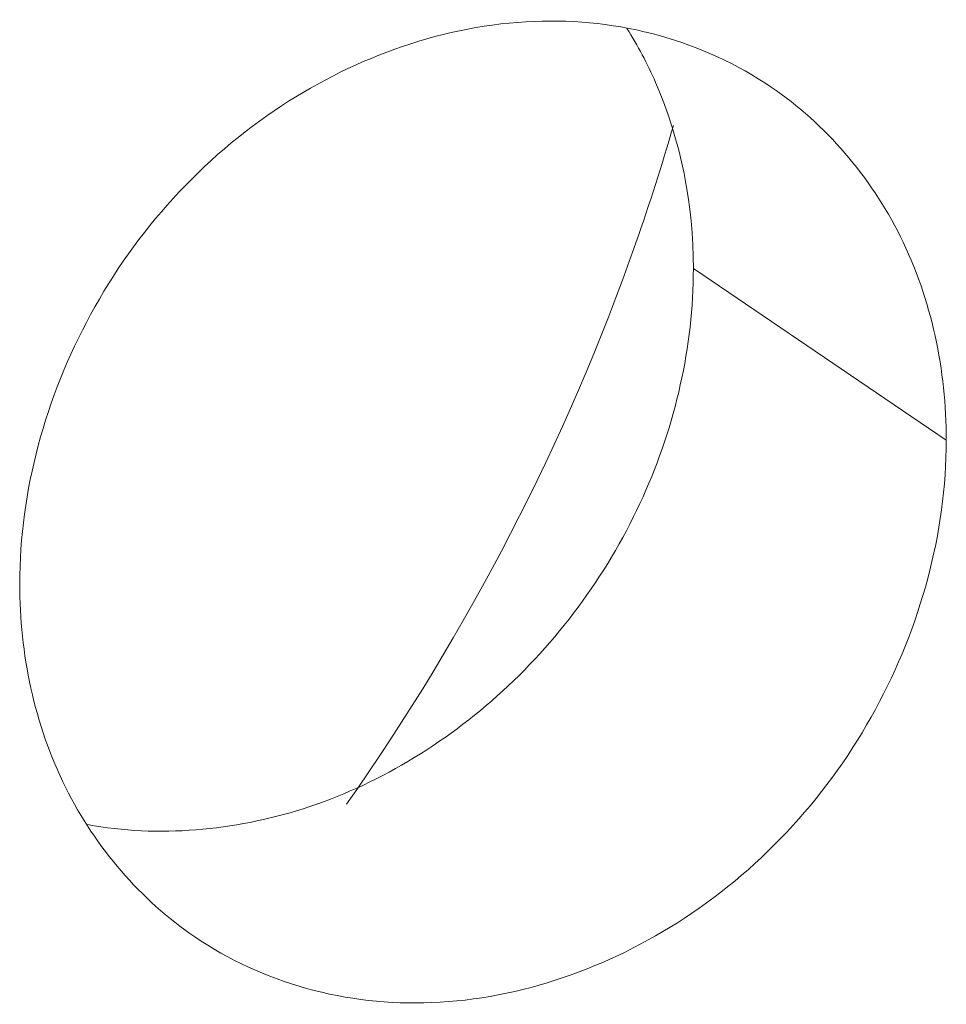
# Model space of a CAD drawing. Header units: millimetres. Extents: x 29170 to 33192, y 36 to 3108.
# Tile 127 of 256: x 30542.15 to 30545.3, y 2712.06 to 2715.41. Entities that reach past the tile are written whole.
import ezdxf

# ---------------------------------------------------------------- set-up
doc = ezdxf.new("R2010")
doc.units = ezdxf.units.MM
doc.layers.add('细实线', color=7, linetype='Continuous', lineweight=13)

msp = doc.modelspace()

# ---------------------------------------------------------------- linework, layer by layer
at = {"layer": '细实线'}
msp.add_line((30545.3039, 2713.9797), (30544.4419, 2714.5645), dxfattribs=at)
msp.add_arc((30537.1249, 2717.1479), 7.5458, 340.68478, 343.87518, dxfattribs=at)
for points, knots in [([(30542.1457, 2713.49), (30542.1456, 2713.8063), (30542.3238, 2714.451), (30542.9753, 2715.1732), (30543.7379, 2715.4462), (30544.3287, 2715.3819), (30544.5915, 2715.2615), (30544.7071, 2715.1832)], [0, 0, 0, 0, 0.258529, 0.521309, 0.768692, 0.885877, 1, 1, 1, 1]), ([(30544.2156, 2715.3831), (30544.2526, 2715.3244), (30544.3865, 2715.0716), (30544.4419, 2714.7803), (30544.4419, 2714.5645)], [0, 0, 0, 0, 0.243572, 1, 1, 1, 1]), ([(30544.7071, 2715.1832), (30544.8925, 2715.0574), (30545.2076, 2714.6878), (30545.3039, 2714.2173), (30545.3039, 2713.9797)], [0, 0, 0, 0, 0.48535, 1, 1, 1, 1]), ([(30544.4419, 2714.5645), (30544.442, 2714.299), (30544.3172, 2713.757), (30543.9124, 2713.1977), (30543.4788, 2712.8743), (30543.0128, 2712.6604), (30542.6185, 2712.6248), (30542.377, 2712.6692)], [0, 0, 0, 0, 0.253326, 0.512978, 0.641169, 0.765732, 1, 1, 1, 1]), ([(30545.3039, 2713.9797), (30545.304, 2713.6634), (30545.1258, 2713.0186), (30544.4744, 2712.2965), (30543.7117, 2712.0235), (30543.1209, 2712.0877), (30542.8581, 2712.2081), (30542.7426, 2712.2865)], [0, 0, 0, 0, 0.258529, 0.521309, 0.768692, 0.885877, 1, 1, 1, 1]), ([(30542.7426, 2712.2865), (30542.5572, 2712.4123), (30542.242, 2712.7819), (30542.1458, 2713.2524), (30542.1457, 2713.49)], [0, 0, 0, 0, 0.48535, 1, 1, 1, 1])]:
    msp.add_open_spline(points, degree=3, knots=knots, dxfattribs=at)
msp.add_open_spline([(30544.246, 2714.652), (30544.0087, 2713.9748), (30543.6726, 2713.3254), (30543.2596, 2712.7385)], degree=3, dxfattribs=at)

doc.saveas('drawing.dxf')
